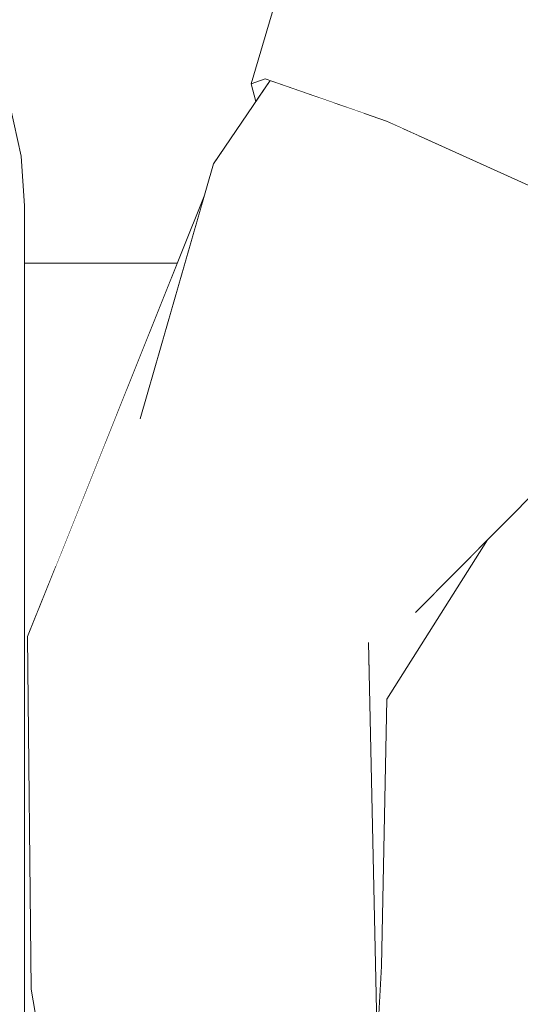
# Model space of a CAD drawing. Header units: millimetres. Extents: x 90539 to 127778, y -34922 to 14506.
# Tile 126 of 256: x 110654 to 110745, y 735 to 914. Entities that reach past the tile are written whole.
import ezdxf

# ---------------------------------------------------------------- set-up
doc = ezdxf.new("R2010")
doc.units = ezdxf.units.MM
doc.header["$MEASUREMENT"] = 0
doc.linetypes.add('Wipeout_Contour', pattern=[1000, 0, -1000])
for name, color, linetype in [('Nowe_A-Niepełnosprawni', 7, 'Continuous'), ('Nowe_A-Wymiary-Wewnętrzne', 7, 'Continuous'), ('Nowe_A-Wymiary-Zewnętrzne', 7, 'Continuous'), ('Nowe_A-Ściany-Działowe', 7, 'Continuous')]:
    doc.layers.add(name, color=color, linetype=linetype)
for name, color, linetype, lineweight in [('Nowe_A-Niepełnosprawni_Nr_pióra__4', 7, 'Continuous', 13), ('Nowe_A-Wymiary-Wewnętrzne_Nr_pióra__46', 5, 'Continuous', 15), ('Nowe_A-Wymiary-Zewnętrzne_Nr_pióra__46', 5, 'Continuous', 15)]:
    doc.layers.add(name, color=color, linetype=linetype, lineweight=lineweight)
for name, color, linetype, lineweight, true_color in [('Nowe_A-Wymiary-Wewnętrzne_Nr_pióra__45', 7, 'Continuous', 15, 0x40a5ff), ('Nowe_A-Wymiary-Wewnętrzne_Nr_pióra__85', 7, 'Continuous', 13, 0x80c2ff), ('Nowe_A-Wymiary-Zewnętrzne_Nr_pióra__45', 7, 'Continuous', 15, 0x40a5ff), ('Nowe_A-Wymiary-Zewnętrzne_Nr_pióra__85', 7, 'Continuous', 13, 0x80c2ff)]:
    doc.layers.add(name, color=color, linetype=linetype, lineweight=lineweight, true_color=true_color)
doc.styles.add('STYL_AUTOMATYCZNY_2', font='arial.ttf')
doc.dimstyles.new('STYL_AUTOMATYCZNY__1', dxfattribs={"dimtxt": 125, "dimasz": 47.5, "dimexe": 0.18, "dimexo": 20, "dimgap": 0, "dimtad": 1, "dimdec": 1, "dimlfac": 0.1, "dimzin": 0, "dimdsep": 46, "dimtxsty": 'STYL_AUTOMATYCZNY_2', "dimblk": 'ARROWHEAD_11', "dimblk1": 'ARROWHEAD_11', "dimblk2": 'ARROWHEAD_11', "dimcen": 0.09, "dimclrd": 256, "dimclre": 256, "dimclrt": 5, "dimadec": 1, "dimazin": 0, "dimtfac": 1, "dimtdec": 4, "dimtmove": 0, "dimatfit": 3, "dimfxl": 0, "dimtolj": 1, "dimtzin": 0, "dimarcsym": 0})

# ---------------------------------------------------------------- blocks, each defined once
blk = doc.blocks.new('ElemPrzekroju_23')
at = {"color": 254, "linetype": 'Wipeout_Contour', "lineweight": 0, "ltscale": 332237.714147}
blk.add_wipeout([(110720.67, 895.87), (110752.74, 881.35), (110753.92, 907.7)], dxfattribs=at).dxf.layer = 'Nowe_A-Niepełnosprawni'
at = {"color": 254, "linetype": 'Wipeout_Contour', "lineweight": 0, "ltscale": 442805.597489}
blk.add_wipeout([(110698.59, 903.57), (110695.99, 902.62), (110696.85, 899.41), (110699.46, 903.27)], dxfattribs=at).dxf.layer = 'Nowe_A-Niepełnosprawni'
at = {"color": 254, "linetype": 'Wipeout_Contour', "lineweight": 0, "ltscale": 442627.348645}
blk.add_wipeout([(110653.81, 880.54), (110653.81, 642), (110654.5, 642), (110654.5, 880.49)], dxfattribs=at).dxf.layer = 'Nowe_A-Niepełnosprawni'
at = {"color": 254, "linetype": 'Wipeout_Contour', "lineweight": 0, "ltscale": 332013.7373}
blk.add_wipeout([(110660.4, 814.79), (110682.59, 870), (110660.4, 870)], dxfattribs=at).dxf.layer = 'Nowe_A-Niepełnosprawni'
at = {"color": 254, "linetype": 'Wipeout_Contour', "lineweight": 0, "ltscale": 1883095.385705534}
blk.add_wipeout([(110718.95, 727.92), (110720.48, 642), (110793.83, 642), (110795.37, 645.81), (110778.39, 649.06), (110781.29, 663.26), (110801, 721.77), (110801.83, 748.62), (110801.83, 763), (110793.41, 868.98), (110791.49, 865.5), (110778.33, 847.23), (110763.53, 850.26), (110753.48, 834.18), (110739.06, 819.66), (110720.73, 790.64), (110719.74, 742.01)], dxfattribs=at).dxf.layer = 'Nowe_A-Niepełnosprawni'
at = {"color": 254, "linetype": 'Wipeout_Contour', "lineweight": 0, "ltscale": 332236.718861}
blk.add_wipeout([(110717.07, 923.96), (110753.92, 907.7), (110754.64, 940.64)], dxfattribs=at).dxf.layer = 'Nowe_A-Niepełnosprawni'
at = {"color": 254, "linetype": 'Wipeout_Contour', "lineweight": 0, "ltscale": 553735.898252}
blk.add_wipeout([(110717.12, 882.66), (110761.15, 874.68), (110761.25, 876.95), (110752.74, 881.35), (110726.61, 893.18)], dxfattribs=at).dxf.layer = 'Nowe_A-Niepełnosprawni'
at = {"color": 254, "linetype": 'Wipeout_Contour', "lineweight": 0, "ltscale": 442629.174476}
blk.add_wipeout([(110654.73, 880.42), (110654.5, 880.49), (110654.5, 642), (110654.73, 642)], dxfattribs=at).dxf.layer = 'Nowe_A-Niepełnosprawni'
at = {"color": 254, "linetype": 'Wipeout_Contour', "lineweight": 0, "ltscale": 332068.998609}
blk.add_wipeout([(110703.53, 869.24), (110675.78, 841.65), (110679.55, 836.07)], dxfattribs=at).dxf.layer = 'Nowe_A-Niepełnosprawni'
at = {"color": 254, "linetype": 'Wipeout_Contour', "lineweight": 0, "ltscale": 332229.374329}
blk.add_wipeout([(110750.4, 837.55), (110743.93, 848.21), (110725.92, 806.44)], dxfattribs=at).dxf.layer = 'Nowe_A-Niepełnosprawni'
at = {"color": 254, "linetype": 'Wipeout_Contour', "lineweight": 0, "ltscale": 332155.575762}
blk.add_wipeout([(110718.74, 739.67), (110709.94, 696.77), (110720.78, 624.73)], dxfattribs=at).dxf.layer = 'Nowe_A-Niepełnosprawni'
at = {"color": 254, "linetype": 'Wipeout_Contour', "lineweight": 0, "ltscale": 332135.453256}
blk.add_wipeout([(110698.59, 903.57), (110720.67, 895.87), (110704.81, 924.02)], dxfattribs=at).dxf.layer = 'Nowe_A-Niepełnosprawni'
at = {"color": 254, "linetype": 'Wipeout_Contour', "lineweight": 0, "ltscale": 442629.468982}
blk.add_wipeout([(110654.5, 880.49), (110653.85, 889.76), (110653.16, 889.98), (110653.81, 880.54)], dxfattribs=at).dxf.layer = 'Nowe_A-Niepełnosprawni'
at = {"color": 254, "linetype": 'Wipeout_Contour', "lineweight": 0, "ltscale": 995944.795608}
blk.add_wipeout([(110654.73, 642), (110660.4, 642), (110660.4, 712.73), (110659.65, 716.92), (110655.93, 737.83), (110655.28, 802.03), (110660.4, 814.79), (110660.4, 870), (110654.73, 870)], dxfattribs=at).dxf.layer = 'Nowe_A-Niepełnosprawni'
at = {"color": 254, "linetype": 'Wipeout_Contour', "lineweight": 0, "ltscale": 332142.139189}
blk.add_wipeout([(110703.42, 807.04), (110724.32, 823.52), (110704.72, 846.39)], dxfattribs=at).dxf.layer = 'Nowe_A-Niepełnosprawni'
at = {"color": 254, "linetype": 'Wipeout_Contour', "lineweight": 0, "ltscale": 332034.798608}
blk.add_wipeout([(110679.55, 836.07), (110675.78, 841.65), (110670.21, 813.15)], dxfattribs=at).dxf.layer = 'Nowe_A-Niepełnosprawni'
at = {"color": 254, "linetype": 'Wipeout_Contour', "lineweight": 0, "ltscale": 442884.810152}
blk.add_wipeout([(110719.74, 742.01), (110717.38, 800.94), (110718.74, 739.67), (110718.95, 727.92)], dxfattribs=at).dxf.layer = 'Nowe_A-Niepełnosprawni'
at = {"color": 254, "linetype": 'Wipeout_Contour', "lineweight": 0, "ltscale": 332153.619368}
blk.add_wipeout([(110704.81, 924.02), (110720.67, 895.87), (110717.07, 923.96)], dxfattribs=at).dxf.layer = 'Nowe_A-Niepełnosprawni'
at = {"color": 254, "linetype": 'Wipeout_Contour', "lineweight": 0, "ltscale": 442631.308303}
blk.add_wipeout([(110653.85, 889.76), (110654.5, 880.49), (110654.73, 880.42), (110654.1, 889.47)], dxfattribs=at).dxf.layer = 'Nowe_A-Niepełnosprawni'
at = {"color": 254, "linetype": 'Wipeout_Contour', "lineweight": 0, "ltscale": 332203.843297}
blk.add_wipeout([(110743.93, 848.21), (110724.32, 823.52), (110725.92, 806.44)], dxfattribs=at).dxf.layer = 'Nowe_A-Niepełnosprawni'
at = {"color": 254, "linetype": 'Wipeout_Contour', "lineweight": 0, "ltscale": 332108.573328}
blk.add_wipeout([(110704.72, 846.39), (110691.5, 835.26), (110703.42, 807.04)], dxfattribs=at).dxf.layer = 'Nowe_A-Niepełnosprawni'
at = {"color": 254, "linetype": 'Wipeout_Contour', "lineweight": 0, "ltscale": 332012.489305}
blk.add_wipeout([(110675.78, 841.65), (110657.63, 796.79), (110670.21, 813.15)], dxfattribs=at).dxf.layer = 'Nowe_A-Niepełnosprawni'
at = {"color": 254, "linetype": 'Wipeout_Contour', "lineweight": 0, "ltscale": 332006.410427}
blk.add_wipeout([(110658.62, 782.61), (110659.65, 716.92), (110680.75, 638.73)], dxfattribs=at).dxf.layer = 'Nowe_A-Niepełnosprawni'
at = {"color": 254, "linetype": 'Wipeout_Contour', "lineweight": 0, "ltscale": 332146.824465}
blk.add_wipeout([(110710.3, 776.22), (110709.94, 696.77), (110718.74, 739.67)], dxfattribs=at).dxf.layer = 'Nowe_A-Niepełnosprawni'
at = {"color": 254, "linetype": 'Wipeout_Contour', "lineweight": 0, "ltscale": 332116.62327}
blk.add_wipeout([(110698.59, 903.57), (110704.81, 924.02), (110701.86, 922.35)], dxfattribs=at).dxf.layer = 'Nowe_A-Niepełnosprawni'
at = {"color": 254, "linetype": 'Wipeout_Contour', "lineweight": 0, "ltscale": 332203.261902}
blk.add_wipeout([(110720.67, 895.87), (110753.92, 907.7), (110717.07, 923.96)], dxfattribs=at).dxf.layer = 'Nowe_A-Niepełnosprawni'
at = {"color": 254, "linetype": 'Wipeout_Contour', "lineweight": 0, "ltscale": 442626.353626}
blk.add_wipeout([(110651.84, 899.14), (110653.85, 889.76), (110654.1, 889.47), (110652.14, 898.57)], dxfattribs=at).dxf.layer = 'Nowe_A-Niepełnosprawni'
at = {"color": 254, "linetype": 'Wipeout_Contour', "lineweight": 0, "ltscale": 332171.234206}
blk.add_wipeout([(110724.32, 823.52), (110717.38, 800.94), (110720.73, 790.64)], dxfattribs=at).dxf.layer = 'Nowe_A-Niepełnosprawni'
at = {"color": 254, "linetype": 'Wipeout_Contour', "lineweight": 0, "ltscale": 332020.329615}
blk.add_wipeout([(110658.62, 782.61), (110680.75, 638.73), (110673.77, 781.01)], dxfattribs=at).dxf.layer = 'Nowe_A-Niepełnosprawni'
at = {"layer": 'Nowe_A-Niepełnosprawni_Nr_pióra__4', "color": 7, "linetype": 'Continuous', "lineweight": 13}
blk.add_line((110652.14, 898.57), (110654.1, 889.47), dxfattribs=at)
at = {"color": 254, "linetype": 'Wipeout_Contour', "lineweight": 0, "ltscale": 332107.698443}
blk.add_wipeout([(110701.86, 922.35), (110695.99, 902.62), (110698.59, 903.57)], dxfattribs=at).dxf.layer = 'Nowe_A-Niepełnosprawni'
at = {"color": 254, "linetype": 'Wipeout_Contour', "lineweight": 0, "ltscale": 332153.857877}
blk.add_wipeout([(110724.32, 823.52), (110703.42, 807.04), (110717.38, 800.94)], dxfattribs=at).dxf.layer = 'Nowe_A-Niepełnosprawni'
at = {"color": 254, "linetype": 'Wipeout_Contour', "lineweight": 0, "ltscale": 331981.521383}
blk.add_wipeout([(110659.65, 716.92), (110658.62, 782.61), (110655.93, 737.83)], dxfattribs=at).dxf.layer = 'Nowe_A-Niepełnosprawni'
at = {"color": 254, "linetype": 'Wipeout_Contour', "lineweight": 0, "ltscale": 332054.849367}
blk.add_wipeout([(110680.75, 638.73), (110693.72, 642.65), (110673.77, 781.01)], dxfattribs=at).dxf.layer = 'Nowe_A-Niepełnosprawni'
at = {"color": 254, "linetype": 'Wipeout_Contour', "lineweight": 0, "ltscale": 332099.261551}
blk.add_wipeout([(110689.18, 888.08), (110700.12, 903.03), (110699.46, 903.27)], dxfattribs=at).dxf.layer = 'Nowe_A-Niepełnosprawni'
at = {"color": 254, "linetype": 'Wipeout_Contour', "lineweight": 0, "ltscale": 332032.552899}
blk.add_wipeout([(110670.21, 813.15), (110673.77, 781.01), (110679.55, 836.07)], dxfattribs=at).dxf.layer = 'Nowe_A-Niepełnosprawni'
at = {"color": 254, "linetype": 'Wipeout_Contour', "lineweight": 0, "ltscale": 332194.725052}
blk.add_wipeout([(110725.92, 806.44), (110720.73, 790.64), (110739.06, 819.66)], dxfattribs=at).dxf.layer = 'Nowe_A-Niepełnosprawni'
at = {"color": 254, "linetype": 'Wipeout_Contour', "lineweight": 0, "ltscale": 332154.177879}
blk.add_wipeout([(110710.3, 776.22), (110718.74, 739.67), (110717.38, 800.94)], dxfattribs=at).dxf.layer = 'Nowe_A-Niepełnosprawni'
at = {"color": 254, "linetype": 'Wipeout_Contour', "lineweight": 0, "ltscale": 332090.875681}
blk.add_wipeout([(110687.49, 798.49), (110697.55, 695.9), (110698.54, 764.2)], dxfattribs=at).dxf.layer = 'Nowe_A-Niepełnosprawni'
at = {"color": 254, "linetype": 'Wipeout_Contour', "lineweight": 0, "ltscale": 331980.147271}
blk.add_wipeout([(110657.63, 796.79), (110655.93, 737.83), (110658.62, 782.61)], dxfattribs=at).dxf.layer = 'Nowe_A-Niepełnosprawni'
at = {"layer": 'Nowe_A-Niepełnosprawni_Nr_pióra__4', "color": 7, "linetype": 'Continuous', "lineweight": 13}
blk.add_line((110720.78, 624.73), (110718.74, 739.67), dxfattribs=at)
at = {"color": 254, "linetype": 'Wipeout_Contour', "lineweight": 0, "ltscale": 332134.141666}
blk.add_wipeout([(110696.07, 871.42), (110716.58, 897.3), (110711, 899.24)], dxfattribs=at).dxf.layer = 'Nowe_A-Niepełnosprawni'
at = {"color": 254, "linetype": 'Wipeout_Contour', "lineweight": 0, "ltscale": 332091.639624}
blk.add_wipeout([(110687.49, 798.49), (110703.42, 807.04), (110691.5, 835.26)], dxfattribs=at).dxf.layer = 'Nowe_A-Niepełnosprawni'
at = {"color": 254, "linetype": 'Wipeout_Contour', "lineweight": 0, "ltscale": 332179.609422}
blk.add_wipeout([(110720.73, 790.64), (110725.92, 806.44), (110724.32, 823.52)], dxfattribs=at).dxf.layer = 'Nowe_A-Niepełnosprawni'
at = {"color": 254, "linetype": 'Wipeout_Contour', "lineweight": 0, "ltscale": 332028.026371}
blk.add_wipeout([(110687.48, 882.18), (110655.28, 802.03), (110675.78, 841.65)], dxfattribs=at).dxf.layer = 'Nowe_A-Niepełnosprawni'
at = {"color": 254, "linetype": 'Wipeout_Contour', "lineweight": 0, "ltscale": 332210.576257}
blk.add_wipeout([(110761.15, 874.68), (110717.12, 882.66), (110721.67, 850.21)], dxfattribs=at).dxf.layer = 'Nowe_A-Niepełnosprawni'
at = {"layer": 'Nowe_A-Niepełnosprawni_Nr_pióra__4', "color": 7, "linetype": 'Continuous', "lineweight": 13}
for p, q in [((110654.1, 889.47), (110654.73, 880.42)), ((110660.4, 870), (110654.73, 870))]:
    blk.add_line(p, q, dxfattribs=at)
at = {"color": 254, "linetype": 'Wipeout_Contour', "lineweight": 0, "ltscale": 332071.070541}
blk.add_wipeout([(110689.18, 888.08), (110675.78, 841.65), (110696.07, 871.42)], dxfattribs=at).dxf.layer = 'Nowe_A-Niepełnosprawni'
at = {"color": 254, "linetype": 'Wipeout_Contour', "lineweight": 0, "ltscale": 332159.905695}
blk.add_wipeout([(110721.67, 850.21), (110704.72, 846.39), (110724.32, 823.52)], dxfattribs=at).dxf.layer = 'Nowe_A-Niepełnosprawni'
at = {"color": 254, "linetype": 'Wipeout_Contour', "lineweight": 0, "ltscale": 331995.510125}
blk.add_wipeout([(110670.21, 813.15), (110657.63, 796.79), (110658.62, 782.61)], dxfattribs=at).dxf.layer = 'Nowe_A-Niepełnosprawni'
at = {"color": 254, "linetype": 'Wipeout_Contour', "lineweight": 0, "ltscale": 332097.724255}
blk.add_wipeout([(110703.42, 807.04), (110687.49, 798.49), (110698.54, 764.2)], dxfattribs=at).dxf.layer = 'Nowe_A-Niepełnosprawni'
at = {"color": 254, "linetype": 'Wipeout_Contour', "lineweight": 0, "ltscale": 553591.045197}
blk.add_wipeout([(110696.07, 871.42), (110717.12, 882.66), (110723.67, 894.51), (110720.67, 895.87), (110716.58, 897.3)], dxfattribs=at).dxf.layer = 'Nowe_A-Niepełnosprawni'
at = {"color": 254, "linetype": 'Wipeout_Contour', "lineweight": 0, "ltscale": 332199.880742}
blk.add_wipeout([(110743.93, 848.21), (110721.67, 850.21), (110724.32, 823.52)], dxfattribs=at).dxf.layer = 'Nowe_A-Niepełnosprawni'
at = {"color": 254, "linetype": 'Wipeout_Contour', "lineweight": 0, "ltscale": 332010.843956}
blk.add_wipeout([(110670.21, 813.15), (110658.62, 782.61), (110673.77, 781.01)], dxfattribs=at).dxf.layer = 'Nowe_A-Niepełnosprawni'
at = {"color": 254, "linetype": 'Wipeout_Contour', "lineweight": 0, "ltscale": 332139.680615}
blk.add_wipeout([(110717.38, 800.94), (110703.42, 807.04), (110710.3, 776.22)], dxfattribs=at).dxf.layer = 'Nowe_A-Niepełnosprawni'
at = {"color": 254, "linetype": 'Wipeout_Contour', "lineweight": 0, "ltscale": 332085.570178}
blk.add_wipeout([(110687.49, 798.49), (110693.72, 642.65), (110697.55, 695.9)], dxfattribs=at).dxf.layer = 'Nowe_A-Niepełnosprawni'
at = {"color": 254, "linetype": 'Wipeout_Contour', "lineweight": 0, "ltscale": 332153.290381}
blk.add_wipeout([(110704.72, 846.39), (110721.67, 850.21), (110717.12, 882.66)], dxfattribs=at).dxf.layer = 'Nowe_A-Niepełnosprawni'
at = {"color": 254, "linetype": 'Wipeout_Contour', "lineweight": 0, "ltscale": 332085.199354}
blk.add_wipeout([(110703.53, 869.24), (110696.07, 871.42), (110675.78, 841.65)], dxfattribs=at).dxf.layer = 'Nowe_A-Niepełnosprawni'
at = {"color": 254, "linetype": 'Wipeout_Contour', "lineweight": 0, "ltscale": 332049.684795}
blk.add_wipeout([(110673.77, 781.01), (110687.49, 798.49), (110679.55, 836.07)], dxfattribs=at).dxf.layer = 'Nowe_A-Niepełnosprawni'
at = {"color": 254, "linetype": 'Wipeout_Contour', "lineweight": 0, "ltscale": 332120.650887}
blk.add_wipeout([(110698.54, 764.2), (110710.3, 776.22), (110703.42, 807.04)], dxfattribs=at).dxf.layer = 'Nowe_A-Niepełnosprawni'
at = {"color": 254, "linetype": 'Wipeout_Contour', "lineweight": 0, "ltscale": 332165.86026}
blk.add_wipeout([(110717.38, 800.94), (110719.74, 742.01), (110720.73, 790.64)], dxfattribs=at).dxf.layer = 'Nowe_A-Niepełnosprawni'
at = {"layer": 'Nowe_A-Niepełnosprawni_Nr_pióra__4', "color": 7, "linetype": 'Continuous', "lineweight": 13}
for p, q in [((110717.38, 800.94), (110718.74, 739.67)), ((110720.73, 790.64), (110719.74, 742.01)), ((110718.95, 727.92), (110719.74, 742.01))]:
    blk.add_line(p, q, dxfattribs=at)
at = {"color": 254, "linetype": 'Wipeout_Contour', "lineweight": 0, "ltscale": 332127.225768}
blk.add_wipeout([(110717.12, 882.66), (110696.07, 871.42), (110703.53, 869.24)], dxfattribs=at).dxf.layer = 'Nowe_A-Niepełnosprawni'
at = {"color": 254, "linetype": 'Wipeout_Contour', "lineweight": 0, "ltscale": 332236.653752}
blk.add_wipeout([(110761.15, 874.68), (110721.67, 850.21), (110743.93, 848.21)], dxfattribs=at).dxf.layer = 'Nowe_A-Niepełnosprawni'
at = {"color": 254, "linetype": 'Wipeout_Contour', "lineweight": 0, "ltscale": 332062.292868}
blk.add_wipeout([(110673.77, 781.01), (110693.72, 642.65), (110687.49, 798.49)], dxfattribs=at).dxf.layer = 'Nowe_A-Niepełnosprawni'
at = {"color": 254, "linetype": 'Wipeout_Contour', "lineweight": 0, "ltscale": 332125.864588}
blk.add_wipeout([(110710.3, 776.22), (110698.54, 764.2), (110709.94, 696.77)], dxfattribs=at).dxf.layer = 'Nowe_A-Niepełnosprawni'
at = {"color": 254, "linetype": 'Wipeout_Contour', "lineweight": 0, "ltscale": 332123.667447}
blk.add_wipeout([(110696.07, 871.42), (110711, 899.24), (110706.02, 900.98)], dxfattribs=at).dxf.layer = 'Nowe_A-Niepełnosprawni'
at = {"color": 254, "linetype": 'Wipeout_Contour', "lineweight": 0, "ltscale": 332177.951493}
blk.add_wipeout([(110717.12, 882.66), (110726.61, 893.18), (110723.67, 894.51)], dxfattribs=at).dxf.layer = 'Nowe_A-Niepełnosprawni'
at = {"color": 254, "linetype": 'Wipeout_Contour', "lineweight": 0, "ltscale": 332265.47639}
blk.add_wipeout([(110743.93, 848.21), (110750.4, 837.55), (110761.15, 874.68)], dxfattribs=at).dxf.layer = 'Nowe_A-Niepełnosprawni'
at = {"color": 254, "linetype": 'Wipeout_Contour', "lineweight": 0, "ltscale": 331998.050808}
blk.add_wipeout([(110675.78, 841.65), (110655.28, 802.03), (110657.63, 796.79)], dxfattribs=at).dxf.layer = 'Nowe_A-Niepełnosprawni'
at = {"color": 254, "linetype": 'Wipeout_Contour', "lineweight": 0, "ltscale": 332067.576497}
blk.add_wipeout([(110691.5, 835.26), (110679.55, 836.07), (110687.49, 798.49)], dxfattribs=at).dxf.layer = 'Nowe_A-Niepełnosprawni'
at = {"color": 254, "linetype": 'Wipeout_Contour', "lineweight": 0, "ltscale": 332113.457951}
blk.add_wipeout([(110709.94, 696.77), (110698.54, 764.2), (110697.55, 695.9)], dxfattribs=at).dxf.layer = 'Nowe_A-Niepełnosprawni'
at = {"layer": 'Nowe_A-Niepełnosprawni_Nr_pióra__4', "color": 7, "linetype": 'Continuous', "lineweight": 13}
blk.add_line((110752.74, 881.35), (110720.67, 895.87), dxfattribs=at)
at = {"color": 254, "linetype": 'Wipeout_Contour', "lineweight": 0, "ltscale": 442805.677885}
blk.add_wipeout([(110689.18, 888.08), (110696.07, 871.42), (110706.02, 900.98), (110700.12, 903.03)], dxfattribs=at).dxf.layer = 'Nowe_A-Niepełnosprawni'
at = {"color": 254, "linetype": 'Wipeout_Contour', "lineweight": 0, "ltscale": 332084.305089}
blk.add_wipeout([(110679.55, 836.07), (110691.5, 835.26), (110703.53, 869.24)], dxfattribs=at).dxf.layer = 'Nowe_A-Niepełnosprawni'
at = {"color": 254, "linetype": 'Wipeout_Contour', "lineweight": 0, "ltscale": 332238.662337}
blk.add_wipeout([(110753.48, 834.18), (110750.4, 837.55), (110725.92, 806.44)], dxfattribs=at).dxf.layer = 'Nowe_A-Niepełnosprawni'
at = {"color": 254, "linetype": 'Wipeout_Contour', "lineweight": 0, "ltscale": 331977.299149}
blk.add_wipeout([(110655.93, 737.83), (110657.63, 796.79), (110655.28, 802.03)], dxfattribs=at).dxf.layer = 'Nowe_A-Niepełnosprawni'
at = {"layer": 'Nowe_A-Niepełnosprawni_Nr_pióra__4', "color": 7, "linetype": 'Continuous', "lineweight": 13}
for p, q in [((110695.99, 902.62), (110701.86, 922.35)), ((110689.18, 888.08), (110699.46, 903.27)), ((110695.99, 902.62), (110698.59, 903.57)), ((110720.67, 895.87), (110698.59, 903.57)), ((110695.99, 902.62), (110696.85, 899.41)), ((110689.18, 888.08), (110675.78, 841.65)), ((110655.28, 802.03), (110687.48, 882.18)), ((110654.73, 880.42), (110654.73, 642)), ((110682.59, 870), (110660.4, 870)), ((110753.48, 834.18), (110725.92, 806.44)), ((110739.06, 819.66), (110720.73, 790.64)), ((110655.93, 737.83), (110655.28, 802.03)), ((110655.93, 737.83), (110659.65, 716.92))]:
    blk.add_line(p, q, dxfattribs=at)
at = {"color": 254, "linetype": 'Wipeout_Contour', "lineweight": 0, "ltscale": 332135.949825}
blk.add_wipeout([(110717.12, 882.66), (110703.53, 869.24), (110704.72, 846.39)], dxfattribs=at).dxf.layer = 'Nowe_A-Niepełnosprawni'
at = {"color": 254, "linetype": 'Wipeout_Contour', "lineweight": 0, "ltscale": 332109.139334}
blk.add_wipeout([(110691.5, 835.26), (110704.72, 846.39), (110703.53, 869.24)], dxfattribs=at).dxf.layer = 'Nowe_A-Niepełnosprawni'
blk = doc.blocks.new('ElemPrzekroju_25')
at = {"color": 254, "linetype": 'Wipeout_Contour', "lineweight": 0, "ltscale": 6815411.693442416}
blk.add_wipeout([(109677.6, 2540), (109677.6, 2100), (110477.6, 2100), (110477.6, 519.19), (110503.66, 549.44), (110520.6, 562.24), (110520.6, 2117), (111654.6, 2117), (111654.6, 0), (111973.1, 0), (111973.1, 2.45), (111943.06, 2.45), (111910.44, 86.95), (111909.1, 94.15), (111909.1, 204.5), (111973.1, 204.5), (111973.1, 205.5), (111908.1, 205.5), (111908.1, 228.49), (111870.92, 228.49), (111870.92, 232.26), (111870.92, 232.76), (111870.9, 257.12), (111870.92, 260.3), (111870.92, 477.41), (111870.9, 514.77), (111870.92, 548.64), (111870.92, 566.63), (111870.72, 573.91), (111870.15, 590.35), (111869.58, 605.28), (111868.94, 621.57), (111868.28, 635.36), (111867.53, 651.5), (111866.73, 666.91), (111866.46, 675.53), (111870.87, 676.73), (111870.92, 687.28), (111870.92, 691.98), (111870.92, 692.51), (111908.1, 692.51), (111908.1, 717), (111918.49, 749.19), (111892.43, 753.66), (111890.42, 755.43), (111889.48, 757.69), (111889.61, 759.5), (111889.69, 759.95), (111890.43, 764.33), (111895.67, 795.02), (111896.27, 798.52), (111897.03, 800.85), (111898.43, 802.31), (111900.88, 803.3), (111934.17, 797.72), (111934, 797.19), (111947.82, 839.98), (111973.27, 839.98), (111973.27, 840), (112527.6, 840), (112527.6, 2540)], dxfattribs=at).dxf.layer = 'Nowe_A-Ściany-Działowe'
blk = doc.blocks.new('*D714')
at = {"layer": 'Nowe_A-Wymiary-Wewnętrzne_Nr_pióra__45', "linetype": 'Continuous', "lineweight": 15, "true_color": 0x40a5ff}
for points in [[(116511.16, 900), (116512.12, 895.22), (116514.83, 891.16), (116518.88, 888.45), (116523.66, 887.5), (116528.45, 888.45), (116532.5, 891.16), (116535.21, 895.22), (116536.16, 900), (116535.21, 904.78), (116532.5, 908.84), (116528.45, 911.55), (116523.66, 912.5), (116518.88, 911.55), (116514.83, 908.84), (116512.12, 904.78)], [(116511.16, 0), (116512.12, -4.78), (116514.83, -8.84), (116518.88, -11.55), (116523.66, -12.5), (116528.45, -11.55), (116532.5, -8.84), (116535.21, -4.78), (116536.16, 0), (116535.21, 4.78), (116532.5, 8.84), (116528.45, 11.55), (116523.66, 12.5), (116518.88, 11.55), (116514.83, 8.84), (116512.12, 4.78)]]:
    blk.add_hatch(color=161, dxfattribs=at).paths.add_polyline_path(points)
at = {"layer": 'Nowe_A-Wymiary-Wewnętrzne_Nr_pióra__45', "color": 161, "linetype": 'Continuous', "lineweight": 15, "true_color": 0x40a5ff}
for centre in [(116523.66, 900), (116523.66, 0)]:
    blk.add_circle(centre, 12.5, dxfattribs=at)
at = {"layer": 'Nowe_A-Wymiary-Wewnętrzne_Nr_pióra__85', "color": 151, "linetype": 'Continuous', "lineweight": 13, "true_color": 0x80c2ff}
for p, q in [((116511.16, 900), (116476.79, 900)), ((116570.54, 900), (116536.16, 900)), ((116523.66, 12.5), (116523.66, 887.5)), ((116511.16, 0), (116476.79, 0)), ((116570.54, 0), (116536.16, 0)), ((116523.66, -25), (116523.66, -12.5))]:
    blk.add_line(p, q, dxfattribs=at)
at = {"layer": 'Nowe_A-Wymiary-Wewnętrzne_Nr_pióra__46', "color": 5, "lineweight": 15, "insert": (116498.66, 283.17), "char_height": 125, "attachment_point": 7, "rotation": 90, "style": 'STYL_AUTOMATYCZNY_2'}
blk.add_mtext('\\A1;{\\pql;\\fArial|b0|i0|c238|p0;\\W1.000000;90,0}', dxfattribs=at)
blk = doc.blocks.new('ARROWHEAD_11')
at = {"color": 0, "linetype": 'Continuous', "lineweight": 0}
blk.add_line((0, 0), (-1, 0), dxfattribs=at)
at = {"color": 0, "linetype": 'Continuous', "lineweight": 0, "const_width": 0.25, "flags": 128}
blk.add_lwpolyline([(-0.125, 0, 1), (0.125, 0, 1)], format="xyb", close=True, dxfattribs=at)
blk = doc.blocks.new('*D748')
at = {"layer": 'Nowe_A-Wymiary-Zewnętrzne_Nr_pióra__45', "linetype": 'Continuous', "lineweight": 15, "true_color": 0x40a5ff}
for points in [[(119375.13, 12845), (119376.08, 12840.22), (119378.79, 12836.16), (119382.84, 12833.45), (119387.63, 12832.5), (119392.41, 12833.45), (119396.47, 12836.16), (119399.18, 12840.22), (119400.13, 12845), (119399.18, 12849.78), (119396.47, 12853.84), (119392.41, 12856.55), (119387.63, 12857.5), (119382.84, 12856.55), (119378.79, 12853.84), (119376.08, 12849.78)], [(119375.13, -450), (119376.08, -454.78), (119378.79, -458.84), (119382.84, -461.55), (119387.63, -462.5), (119392.41, -461.55), (119396.47, -458.84), (119399.18, -454.78), (119400.13, -450), (119399.18, -445.22), (119396.47, -441.16), (119392.41, -438.45), (119387.63, -437.5), (119382.84, -438.45), (119378.79, -441.16), (119376.08, -445.22)]]:
    blk.add_hatch(color=161, dxfattribs=at).paths.add_polyline_path(points)
at = {"layer": 'Nowe_A-Wymiary-Zewnętrzne_Nr_pióra__45', "color": 161, "linetype": 'Continuous', "lineweight": 15, "true_color": 0x40a5ff}
for centre in [(119387.63, 12845), (119387.63, -450)]:
    blk.add_circle(centre, 12.5, dxfattribs=at)
at = {"layer": 'Nowe_A-Wymiary-Zewnętrzne_Nr_pióra__85', "color": 151, "linetype": 'Continuous', "lineweight": 13, "true_color": 0x80c2ff}
for p, q in [((119387.63, 12857.5), (119387.63, 12870)), ((119375.13, 12845), (119340.75, 12845)), ((119434.5, 12845), (119400.13, 12845)), ((119387.63, -437.5), (119387.63, 12832.5)), ((119375.13, -450), (119340.75, -450)), ((119434.5, -450), (119400.13, -450)), ((119387.63, -475), (119387.63, -462.5))]:
    blk.add_line(p, q, dxfattribs=at)
at = {"layer": 'Nowe_A-Wymiary-Zewnętrzne_Nr_pióra__46', "color": 5, "lineweight": 15, "insert": (119362.63, 5911.52), "char_height": 125, "attachment_point": 7, "rotation": 90, "style": 'STYL_AUTOMATYCZNY_2'}
blk.add_mtext('\\A1;{\\pql;\\fArial|b0|i0|c238|p0;\\W1.000000;1\xa0329,5}', dxfattribs=at)

msp = doc.modelspace()

# ---------------------------------------------------------------- block references
at = {"layer": 'Nowe_A-Niepełnosprawni', "lineweight": 0}
msp.add_blockref('ElemPrzekroju_23', (0, 0), dxfattribs=at)

# ---------------------------------------------------------------- next in the draw order: block references
at = {"layer": 'Nowe_A-Ściany-Działowe', "lineweight": 0}
msp.add_blockref('ElemPrzekroju_25', (0, 0), dxfattribs=at)

# ---------------------------------------------------------------- next in the draw order: dimensions: what is measured, and where the dimension line sits
at = {"layer": 'Nowe_A-Wymiary-Wewnętrzne', "color": 151, "linetype": 'Continuous', "lineweight": 13, "true_color": 0x80c2ff}
dim = msp.add_linear_dim(base=(116523.66, 900), p1=(99177.6, 0), p2=(116907.6, 900), angle=90, dimstyle='STYL_AUTOMATYCZNY__1', dxfattribs=at)
dim.commit()
dim.dimension.update_dxf_attribs({"geometry": '*D714', "text_midpoint": (116436.16, 445), "dimtype": 160, "text_rotation": 90})
at = {"layer": 'Nowe_A-Wymiary-Zewnętrzne', "color": 151, "linetype": 'Continuous', "lineweight": 13, "true_color": 0x80c2ff}
dim = msp.add_linear_dim(base=(119387.63, 12845), p1=(95120.09, -450), p2=(98654.74, 12845), angle=90, dimstyle='STYL_AUTOMATYCZNY__1', dxfattribs=at)
dim.commit()
dim.dimension.update_dxf_attribs({"geometry": '*D748', "text_midpoint": (119300.13, 6192.64), "dimtype": 160, "text_rotation": 90})

doc.saveas('drawing.dxf')
